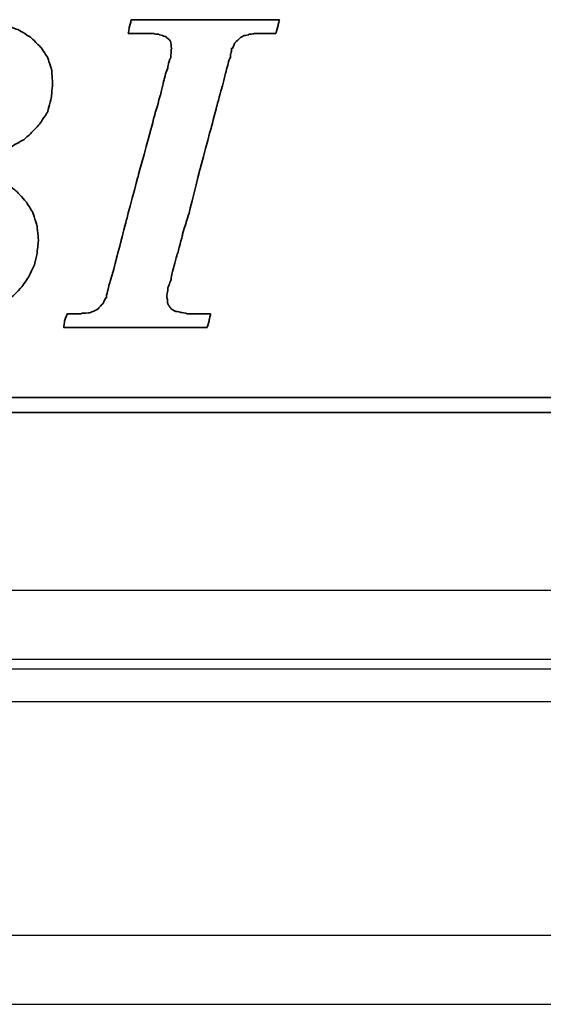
# Model space of a CAD drawing. Header units: millimetres. Extents: x -7 to 400, y 107 to 263.
# Tile 32 of 51: x 281 to 292, y 128 to 150. Entities that reach past the tile are written whole.
import ezdxf

# ---------------------------------------------------------------- set-up
doc = ezdxf.new("R2010")
doc.units = ezdxf.units.MM
doc.header["$LTSCALE"] = 0.15
for name, color, linetype in [('DIM', 4, 'CONTINUOUS'), ('layer 1', 7, 'CONTINUOUS'), ('OUT', 3, 'CONTINUOUS')]:
    doc.layers.add(name, color=color, linetype=linetype)

# ---------------------------------------------------------------- blocks, each defined once
blk = doc.blocks.new('TBI MOTION logo(完整正式版)')
at = {"layer": 'layer 1', "color": 22, "lineweight": 35}
for points, knots in [([(-64.65375, -6.86375), (-64.65375, -6.86375), (-64.84375, -7.29625), (-64.84375, -7.29625), (-64.84375, -7.29625), (-64.84375, -7.29625), (-64.86875, -7.34375), (-64.86875, -7.34375), (-64.86875, -7.34375), (-64.86875, -7.34375), (-64.86875, -7.36875), (-64.86875, -7.36875), (-64.86875, -7.36875), (-64.86875, -7.36875), (-65.15375, -7.65375), (-65.15375, -7.65375), (-65.15375, -7.65375), (-65.15375, -7.65375), (-65.17875, -7.65375), (-65.17875, -7.65375), (-65.17875, -7.65375), (-65.17875, -7.65375), (-65.20375, -7.67875), (-65.20375, -7.67875), (-65.20375, -7.67875), (-65.20375, -7.67875), (-65.58875, -7.87125), (-65.58875, -7.87125), (-65.58875, -7.87125), (-65.58875, -7.87125), (-65.63375, -7.87125), (-65.63375, -7.87125), (-65.63375, -7.87125), (-65.63375, -7.87125), (-65.65875, -7.89375), (-65.65875, -7.89375), (-65.65875, -7.89375), (-65.65875, -7.89375), (-66.09375, -7.94375), (-66.09375, -7.94375), (-66.09375, -7.94375), (-66.09375, -7.94375), (-66.11375, -7.94375), (-66.11375, -7.94375), (-66.11375, -7.94375), (-66.11375, -7.94375), (-66.16375, -7.94375), (-66.16375, -7.94375), (-66.16375, -7.94375), (-66.16375, -7.94375), (-66.30875, -7.94375), (-66.30875, -7.94375), (-66.30875, -7.94375), (-66.30875, -7.94375), (-66.69375, -7.94375), (-66.69375, -7.94375), (-66.69375, -7.94375), (-66.69375, -7.94375), (-67.07375, -7.94375), (-67.07375, -7.94375), (-67.07375, -7.94375), (-67.07375, -7.94375), (-67.12375, -7.94375), (-67.12375, -7.94375), (-67.12375, -7.94375), (-67.12375, -7.94375), (-67.12375, -7.96625), (-67.12375, -7.96625), (-67.12375, -7.96625), (-67.12375, -7.96625), (-67.14875, -7.99125), (-67.14875, -7.99125), (-67.14875, -7.99125), (-67.14875, -7.99125), (-67.24375, -8.34875), (-67.24375, -8.34875), (-67.24375, -8.34875), (-67.24375, -8.34875), (-67.31375, -8.68625), (-67.31375, -8.68625), (-67.31375, -8.68625), (-67.31375, -8.68625), (-67.26875, -8.68625), (-67.26875, -8.68625), (-67.26875, -8.68625), (-67.26875, -8.68625), (-67.07375, -8.68625), (-67.07375, -8.68625), (-67.07375, -8.68625), (-67.07375, -8.68625), (-66.54875, -8.68625), (-66.54875, -8.68625), (-66.54875, -8.68625), (-66.54875, -8.68625), (-65.82625, -8.68625), (-65.82625, -8.68625), (-65.82625, -8.68625), (-65.82625, -8.68625), (-65.01375, -8.68625), (-65.01375, -8.68625), (-65.01375, -8.68625), (-65.01375, -8.68625), (-64.05375, -8.68625), (-64.05375, -8.68625), (-64.05375, -8.68625), (-64.05375, -8.68625), (-62.08375, -8.68625), (-62.08375, -8.68625), (-62.08375, -8.68625), (-62.08375, -8.68625), (-60.06875, -8.68625), (-60.06875, -8.68625), (-60.06875, -8.68625), (-60.06875, -8.68625), (-59.10875, -8.68625), (-59.10875, -8.68625), (-59.10875, -8.68625), (-59.10875, -8.68625), (-58.29375, -8.68625), (-58.29375, -8.68625), (-58.29375, -8.68625), (-58.29375, -8.68625), (-57.57375, -8.68625), (-57.57375, -8.68625), (-57.57375, -8.68625), (-57.57375, -8.68625), (-57.04875, -8.68625), (-57.04875, -8.68625), (-57.04875, -8.68625), (-57.04875, -8.68625), (-56.85375, -8.68625), (-56.85375, -8.68625), (-56.85375, -8.68625), (-56.85375, -8.68625), (-56.70875, -8.68625), (-56.70875, -8.68625), (-56.70875, -8.68625), (-56.70875, -8.68625), (-56.61375, -8.68625), (-56.61375, -8.68625), (-56.61375, -8.68625), (-56.61375, -8.68625), (-56.56875, -8.68625), (-56.56875, -8.68625), (-56.56875, -8.68625), (-56.56875, -8.68625), (-55.65375, -8.63875), (-55.65375, -8.63875), (-55.65375, -8.63875), (-55.65375, -8.63875), (-54.76875, -8.51875), (-54.76875, -8.51875), (-54.76875, -8.51875), (-54.76875, -8.51875), (-53.90375, -8.30375), (-53.90375, -8.30375), (-53.90375, -8.30375), (-53.90375, -8.30375), (-53.08875, -8.03875), (-53.08875, -8.03875), (-53.08875, -8.03875), (-53.08875, -8.03875), (-52.34375, -7.65375), (-52.34375, -7.65375), (-52.34375, -7.65375), (-52.34375, -7.65375), (-51.69875, -7.29625), (-51.69875, -7.29625), (-51.69875, -7.29625), (-51.69875, -7.29625), (-51.21875, -6.91125), (-51.21875, -6.91125), (-51.21875, -6.91125), (-51.21875, -6.91125), (-50.83375, -6.50375), (-50.83375, -6.50375), (-50.83375, -6.50375), (-50.83375, -6.50375), (-50.44875, -5.94875), (-50.44875, -5.94875), (-50.44875, -5.94875), (-50.44875, -5.94875), (-50.13875, -5.30375), (-50.13875, -5.30375), (-50.13875, -5.30375), (-50.13875, -5.30375), (-49.99375, -4.65375), (-49.99375, -4.65375), (-49.99375, -4.65375), (-49.99375, -4.65375), (-49.92375, -3.98375), (-49.92375, -3.98375), (-49.92375, -3.98375), (-49.92375, -3.98375), (-49.99375, -3.19374), (-49.99375, -3.19374), (-49.99375, -3.19374), (-49.99375, -3.19374), (-50.23374, -2.44874), (-50.23374, -2.44874), (-50.23374, -2.44874), (-50.23374, -2.44874), (-50.59375, -1.87374), (-50.59375, -1.87374), (-50.59375, -1.87374), (-50.59375, -1.87374), (-51.09875, -1.31874), (-51.09875, -1.31874), (-51.09875, -1.31874), (-51.09875, -1.31874), (-51.74375, -0.81875), (-51.74375, -0.81875), (-51.74375, -0.81875), (-51.74375, -0.81875), (-52.53875, -0.48125), (-52.53875, -0.48125), (-52.53875, -0.48125), (-52.53875, -0.48125), (-53.47375, -0.21875), (-53.47375, -0.21875), (-53.47375, -0.21875), (-53.47375, -0.21875), (-54.52875, -0.04874), (-54.52875, -0.04874), (-54.52875, -0.04874), (-54.52875, -0.04874), (-55.65375, 0.12125), (-55.65375, 0.12125), (-55.65375, 0.12125), (-55.65375, 0.12125), (-54.50375, 0.28624), (-54.50375, 0.28624), (-54.50375, 0.28624), (-54.50375, 0.28624), (-53.83375, 0.38124), (-53.83375, 0.38124), (-53.83375, 0.38124), (-53.83375, 0.38124), (-53.18375, 0.50125), (-53.18375, 0.50125), (-53.18375, 0.50125), (-53.18375, 0.50125), (-52.55875, 0.66874), (-52.55875, 0.66874), (-52.55875, 0.66874), (-52.55875, 0.66874), (-52.03375, 0.86124), (-52.03375, 0.86124), (-52.03375, 0.86124), (-52.03375, 0.86124), (-51.50374, 1.03124), (-51.50374, 1.03124), (-51.50374, 1.03124), (-51.50374, 1.03124), (-51.09875, 1.27125), (-51.09875, 1.27125), (-51.09875, 1.27125), (-51.09875, 1.27125), (-50.71375, 1.48624), (-50.71375, 1.48624), (-50.71375, 1.48624), (-50.71375, 1.48624), (-50.37625, 1.77625), (-50.37625, 1.77625), (-50.37625, 1.77625), (-50.37625, 1.77625), (-49.82375, 2.37625), (-49.82375, 2.37625), (-49.82375, 2.37625), (-49.82375, 2.37625), (-49.41875, 2.99625), (-49.41875, 2.99625), (-49.41875, 2.99625), (-49.41875, 2.99625), (-49.22375, 3.76625), (-49.22375, 3.76625), (-49.22375, 3.76625), (-49.22375, 3.76625), (-49.15375, 4.50874), (-49.15375, 4.50874), (-49.15375, 4.50874), (-49.15375, 4.50874), (-49.20375, 5.25125), (-49.20375, 5.25125), (-49.20375, 5.25125), (-49.20375, 5.25125), (-49.41875, 5.92625), (-49.41875, 5.92625), (-49.41875, 5.92625), (-49.41875, 5.92625), (-49.77875, 6.47625), (-49.77875, 6.47625), (-49.77875, 6.47625), (-49.77875, 6.47625), (-50.33125, 7.02624), (-50.33125, 7.02624), (-50.33125, 7.02624), (-50.33125, 7.02624), (-51.00125, 7.43625), (-51.00125, 7.43625), (-51.00125, 7.43625), (-51.00125, 7.43625), (-51.79375, 7.72625), (-51.79375, 7.72625), (-51.79375, 7.72625), (-51.79375, 7.72625), (-52.72875, 7.89124), (-52.72875, 7.89124), (-52.72875, 7.89124), (-52.72875, 7.89124), (-53.83375, 7.98625), (-53.83375, 7.98625), (-53.83375, 7.98625), (-53.83375, 7.98625), (-53.92875, 7.98625), (-53.92875, 7.98625), (-53.92875, 7.98625), (-53.92875, 7.98625), (-54.26375, 7.98625), (-54.26375, 7.98625), (-54.26375, 7.98625), (-54.26375, 7.98625), (-54.74375, 7.98625), (-54.74375, 7.98625), (-54.74375, 7.98625), (-54.74375, 7.98625), (-55.36875, 7.98625), (-55.36875, 7.98625), (-55.36875, 7.98625), (-55.36875, 7.98625), (-56.13375, 7.98625), (-56.13375, 7.98625), (-56.13375, 7.98625), (-56.13375, 7.98625), (-56.94875, 7.98625), (-56.94875, 7.98625), (-56.94875, 7.98625), (-56.94875, 7.98625), (-58.77625, 7.98625), (-58.77625, 7.98625), (-58.77625, 7.98625), (-58.77625, 7.98625), (-60.59875, 7.98625), (-60.59875, 7.98625), (-60.59875, 7.98625), (-60.59875, 7.98625), (-61.41375, 7.98625), (-61.41375, 7.98625), (-61.41375, 7.98625), (-61.41375, 7.98625), (-62.17875, 7.98625), (-62.17875, 7.98625), (-62.17875, 7.98625), (-62.17875, 7.98625), (-62.80375, 7.98625), (-62.80375, 7.98625), (-62.80375, 7.98625), (-62.80375, 7.98625), (-63.30625, 7.98625), (-63.30625, 7.98625), (-63.30625, 7.98625), (-63.30625, 7.98625), (-63.57375, 7.98625), (-63.57375, 7.98625), (-63.57375, 7.98625), (-63.57375, 7.98625), (-63.57375, 7.96375), (-63.57375, 7.96375), (-63.57375, 7.96375), (-63.57375, 7.96375), (-63.59875, 7.94125), (-63.59875, 7.94125), (-63.59875, 7.94125), (-63.59875, 7.94125), (-63.69375, 7.55625), (-63.69375, 7.55625), (-63.69375, 7.55625), (-63.69375, 7.55625), (-63.76375, 7.24624), (-63.76375, 7.24624), (-63.76375, 7.24624), (-63.76375, 7.24624), (-63.23875, 7.24624), (-63.23875, 7.24624), (-63.23875, 7.24624), (-63.23875, 7.24624), (-62.75875, 7.24624), (-62.75875, 7.24624), (-62.75875, 7.24624), (-62.75875, 7.24624), (-62.61125, 7.24624), (-62.61125, 7.24624), (-62.61125, 7.24624), (-62.61125, 7.24624), (-62.56625, 7.24624), (-62.56625, 7.24624), (-62.56625, 7.24624), (-62.56625, 7.24624), (-62.22875, 7.24624), (-62.22875, 7.24624), (-62.22875, 7.24624), (-62.22875, 7.24624), (-62.20375, 7.24624), (-62.20375, 7.24624), (-62.20375, 7.24624), (-62.20375, 7.24624), (-62.17875, 7.21875), (-62.17875, 7.21875), (-62.17875, 7.21875), (-62.17875, 7.21875), (-61.96375, 7.17125), (-61.96375, 7.17125), (-61.96375, 7.17125), (-61.96375, 7.17125), (-61.72375, 7.12624), (-61.72375, 7.12624), (-61.72375, 7.12624), (-61.72375, 7.12624), (-61.70375, 7.12624), (-61.70375, 7.12624), (-61.70375, 7.12624), (-61.70375, 7.12624), (-61.55875, 7.07624), (-61.55875, 7.07624), (-61.55875, 7.07624), (-61.55875, 7.07624), (-61.50875, 7.07624), (-61.50875, 7.07624), (-61.50875, 7.07624), (-61.50875, 7.07624), (-61.48375, 7.02624), (-61.48375, 7.02624), (-61.48375, 7.02624), (-61.48375, 7.02624), (-61.31875, 6.83375), (-61.31875, 6.83375), (-61.31875, 6.83375), (-61.31875, 6.83375), (-61.29375, 6.81125), (-61.29375, 6.81125), (-61.29375, 6.81125), (-61.29375, 6.81125), (-61.29375, 6.78625), (-61.29375, 6.78625), (-61.29375, 6.78625), (-61.29375, 6.78625), (-61.19875, 6.50124), (-61.19875, 6.50124), (-61.19875, 6.50124), (-61.19875, 6.50124), (-61.17375, 6.45124), (-61.17375, 6.45124), (-61.17375, 6.45124), (-61.17375, 6.45124), (-61.19875, 6.40625), (-61.19875, 6.40625), (-61.19875, 6.40625), (-61.19875, 6.40625), (-61.26875, 5.99624), (-61.26875, 5.99624), (-61.26875, 5.99624), (-61.26875, 5.99624), (-61.26875, 5.85125), (-61.26875, 5.85125), (-61.26875, 5.85125), (-61.26875, 5.85125), (-61.26875, 5.82625), (-61.26875, 5.82625), (-61.26875, 5.82625), (-61.26875, 5.82625), (-61.29375, 5.80625), (-61.29375, 5.80625), (-61.29375, 5.80625), (-61.29375, 5.80625), (-61.34125, 5.66125), (-61.34125, 5.66125), (-61.34125, 5.66125), (-61.34125, 5.66125), (-61.41375, 5.44625), (-61.41375, 5.44625), (-61.41375, 5.44625), (-61.41375, 5.44625), (-61.48375, 5.15625), (-61.48375, 5.15625), (-61.48375, 5.15625), (-61.48375, 5.15625), (-61.58375, 4.82124), (-61.58375, 4.82124), (-61.58375, 4.82124), (-61.58375, 4.82124), (-61.79875, 4.00375), (-61.79875, 4.00375), (-61.79875, 4.00375), (-61.79875, 4.00375), (-62.05875, 2.99625), (-62.05875, 2.99625), (-62.05875, 2.99625), (-62.05875, 2.99625), (-62.34875, 1.91625), (-62.34875, 1.91625), (-62.34875, 1.91625), (-62.34875, 1.91625), (-62.97375, -0.41124), (-62.97375, -0.41124), (-62.97375, -0.41124), (-62.97375, -0.41124), (-63.59875, -2.75875), (-63.59875, -2.75875), (-63.59875, -2.75875), (-63.59875, -2.75875), (-63.88375, -3.86374), (-63.88375, -3.86374), (-63.88375, -3.86374), (-63.88375, -3.86374), (-64.14875, -4.82374), (-64.14875, -4.82374), (-64.14875, -4.82374), (-64.14875, -4.82374), (-64.36375, -5.64125), (-64.36375, -5.64125), (-64.36375, -5.64125), (-64.36375, -5.64125), (-64.43625, -5.97625), (-64.43625, -5.97625), (-64.43625, -5.97625), (-64.43625, -5.97625), (-64.50875, -6.28625), (-64.50875, -6.28625), (-64.50875, -6.28625), (-64.50875, -6.28625), (-64.50875, -6.30875), (-64.50875, -6.30875), (-64.50875, -6.30875), (-64.50875, -6.30875), (-64.57875, -6.50375), (-64.57875, -6.50375), (-64.57875, -6.50375), (-64.57875, -6.50375), (-64.62875, -6.69625), (-64.62875, -6.69625), (-64.62875, -6.69625), (-64.62875, -6.69625), (-64.62875, -6.76875), (-64.62875, -6.76875), (-64.62875, -6.76875), (-64.62875, -6.76875), (-64.62875, -6.81375), (-64.62875, -6.81375), (-64.62875, -6.81375), (-64.62875, -6.81375), (-64.62875, -6.83875), (-64.62875, -6.83875), (-64.62875, -6.83875), (-64.62875, -6.83875), (-64.65375, -6.86375), (-64.65375, -6.86375)], [0, 0, 0, 0, 0.00719424, 0.00719424, 0.00719424, 0.00719425, 0.01438849, 0.01438849, 0.01438849, 0.0143885, 0.02158273, 0.02158273, 0.02158273, 0.02158274, 0.02877698, 0.02877698, 0.02877698, 0.02877699, 0.03597122, 0.03597122, 0.03597122, 0.03597123, 0.04316547, 0.04316547, 0.04316547, 0.04316548, 0.05035971, 0.05035971, 0.05035971, 0.05035972, 0.05755396, 0.05755396, 0.05755396, 0.05755397, 0.0647482, 0.0647482, 0.0647482, 0.06474821, 0.07194245, 0.07194245, 0.07194245, 0.07194246, 0.07913669, 0.07913669, 0.07913669, 0.0791367, 0.08633094, 0.08633094, 0.08633094, 0.08633095, 0.09352518, 0.09352518, 0.09352518, 0.09352519, 0.10071942, 0.10071942, 0.10071942, 0.10071943, 0.10791367, 0.10791367, 0.10791367, 0.10791368, 0.11510791, 0.11510791, 0.11510791, 0.11510792, 0.12230216, 0.12230216, 0.12230216, 0.12230217, 0.1294964, 0.1294964, 0.1294964, 0.12949641, 0.13669065, 0.13669065, 0.13669065, 0.13669066, 0.14388489, 0.14388489, 0.14388489, 0.1438849, 0.15107914, 0.15107914, 0.15107914, 0.15107915, 0.15827338, 0.15827338, 0.15827338, 0.15827339, 0.16546763, 0.16546763, 0.16546763, 0.16546764, 0.17266187, 0.17266187, 0.17266187, 0.17266188, 0.17985612, 0.17985612, 0.17985612, 0.17985613, 0.18705036, 0.18705036, 0.18705036, 0.18705037, 0.1942446, 0.1942446, 0.1942446, 0.19424461, 0.20143885, 0.20143885, 0.20143885, 0.20143886, 0.20863309, 0.20863309, 0.20863309, 0.2086331, 0.21582734, 0.21582734, 0.21582734, 0.21582735, 0.22302158, 0.22302158, 0.22302158, 0.22302159, 0.23021583, 0.23021583, 0.23021583, 0.23021584, 0.23741007, 0.23741007, 0.23741007, 0.23741008, 0.24460432, 0.24460432, 0.24460432, 0.24460433, 0.25179856, 0.25179856, 0.25179856, 0.25179857, 0.25899281, 0.25899281, 0.25899281, 0.25899282, 0.26618705, 0.26618705, 0.26618705, 0.26618706, 0.27338129, 0.27338129, 0.27338129, 0.2733813, 0.28057554, 0.28057554, 0.28057554, 0.28057555, 0.28776978, 0.28776978, 0.28776978, 0.28776979, 0.29496403, 0.29496403, 0.29496403, 0.29496404, 0.30215827, 0.30215827, 0.30215827, 0.30215828, 0.30935252, 0.30935252, 0.30935252, 0.30935253, 0.31654676, 0.31654676, 0.31654676, 0.31654677, 0.32374101, 0.32374101, 0.32374101, 0.32374102, 0.33093525, 0.33093525, 0.33093525, 0.33093526, 0.3381295, 0.3381295, 0.3381295, 0.33812951, 0.34532374, 0.34532374, 0.34532374, 0.34532375, 0.35251799, 0.35251799, 0.35251799, 0.352518, 0.35971223, 0.35971223, 0.35971223, 0.35971224, 0.36690647, 0.36690647, 0.36690647, 0.36690648, 0.37410072, 0.37410072, 0.37410072, 0.37410073, 0.38129496, 0.38129496, 0.38129496, 0.38129497, 0.38848921, 0.38848921, 0.38848921, 0.38848922, 0.39568345, 0.39568345, 0.39568345, 0.39568346, 0.4028777, 0.4028777, 0.4028777, 0.40287771, 0.41007194, 0.41007194, 0.41007194, 0.41007195, 0.41726619, 0.41726619, 0.41726619, 0.4172662, 0.42446043, 0.42446043, 0.42446043, 0.42446044, 0.43165468, 0.43165468, 0.43165468, 0.43165469, 0.43884892, 0.43884892, 0.43884892, 0.43884893, 0.44604317, 0.44604317, 0.44604317, 0.44604318, 0.45323741, 0.45323741, 0.45323741, 0.45323742, 0.46043165, 0.46043165, 0.46043165, 0.46043166, 0.4676259, 0.4676259, 0.4676259, 0.46762591, 0.47482014, 0.47482014, 0.47482014, 0.47482015, 0.48201439, 0.48201439, 0.48201439, 0.4820144, 0.48920863, 0.48920863, 0.48920863, 0.48920864, 0.49640288, 0.49640288, 0.49640288, 0.49640289, 0.50359712, 0.50359712, 0.50359712, 0.50359713, 0.51079137, 0.51079137, 0.51079137, 0.51079138, 0.51798561, 0.51798561, 0.51798561, 0.51798562, 0.52517986, 0.52517986, 0.52517986, 0.52517987, 0.5323741, 0.5323741, 0.5323741, 0.53237411, 0.53956835, 0.53956835, 0.53956835, 0.53956836, 0.54676259, 0.54676259, 0.54676259, 0.5467626, 0.55395683, 0.55395683, 0.55395683, 0.55395684, 0.56115108, 0.56115108, 0.56115108, 0.56115109, 0.56834532, 0.56834532, 0.56834532, 0.56834533, 0.57553957, 0.57553957, 0.57553957, 0.57553958, 0.58273381, 0.58273381, 0.58273381, 0.58273382, 0.58992806, 0.58992806, 0.58992806, 0.58992807, 0.5971223, 0.5971223, 0.5971223, 0.59712231, 0.60431655, 0.60431655, 0.60431655, 0.60431656, 0.61151079, 0.61151079, 0.61151079, 0.6115108, 0.61870504, 0.61870504, 0.61870504, 0.61870505, 0.62589928, 0.62589928, 0.62589928, 0.62589929, 0.63309353, 0.63309353, 0.63309353, 0.63309354, 0.64028777, 0.64028777, 0.64028777, 0.64028778, 0.64748201, 0.64748201, 0.64748201, 0.64748202, 0.65467626, 0.65467626, 0.65467626, 0.65467627, 0.6618705, 0.6618705, 0.6618705, 0.66187051, 0.66906475, 0.66906475, 0.66906475, 0.66906476, 0.67625899, 0.67625899, 0.67625899, 0.676259, 0.68345324, 0.68345324, 0.68345324, 0.68345325, 0.69064748, 0.69064748, 0.69064748, 0.69064749, 0.69784173, 0.69784173, 0.69784173, 0.69784174, 0.70503597, 0.70503597, 0.70503597, 0.70503598, 0.71223022, 0.71223022, 0.71223022, 0.71223023, 0.71942446, 0.71942446, 0.71942446, 0.71942447, 0.72661871, 0.72661871, 0.72661871, 0.72661872, 0.73381295, 0.73381295, 0.73381295, 0.73381296, 0.74100719, 0.74100719, 0.74100719, 0.7410072, 0.74820144, 0.74820144, 0.74820144, 0.74820145, 0.75539568, 0.75539568, 0.75539568, 0.75539569, 0.76258993, 0.76258993, 0.76258993, 0.76258994, 0.76978417, 0.76978417, 0.76978417, 0.76978418, 0.77697842, 0.77697842, 0.77697842, 0.77697843, 0.78417266, 0.78417266, 0.78417266, 0.78417267, 0.79136691, 0.79136691, 0.79136691, 0.79136692, 0.79856115, 0.79856115, 0.79856115, 0.79856116, 0.8057554, 0.8057554, 0.8057554, 0.80575541, 0.81294964, 0.81294964, 0.81294964, 0.81294965, 0.82014388, 0.82014388, 0.82014388, 0.82014389, 0.82733813, 0.82733813, 0.82733813, 0.82733814, 0.83453237, 0.83453237, 0.83453237, 0.83453238, 0.84172662, 0.84172662, 0.84172662, 0.84172663, 0.84892086, 0.84892086, 0.84892086, 0.84892087, 0.85611511, 0.85611511, 0.85611511, 0.85611512, 0.86330935, 0.86330935, 0.86330935, 0.86330936, 0.8705036, 0.8705036, 0.8705036, 0.87050361, 0.87769784, 0.87769784, 0.87769784, 0.87769785, 0.88489209, 0.88489209, 0.88489209, 0.8848921, 0.89208633, 0.89208633, 0.89208633, 0.89208634, 0.89928058, 0.89928058, 0.89928058, 0.89928059, 0.90647482, 0.90647482, 0.90647482, 0.90647483, 0.91366906, 0.91366906, 0.91366906, 0.91366907, 0.92086331, 0.92086331, 0.92086331, 0.92086332, 0.92805755, 0.92805755, 0.92805755, 0.92805756, 0.9352518, 0.9352518, 0.9352518, 0.93525181, 0.94244604, 0.94244604, 0.94244604, 0.94244605, 0.94964029, 0.94964029, 0.94964029, 0.9496403, 0.95683453, 0.95683453, 0.95683453, 0.95683454, 0.96402878, 0.96402878, 0.96402878, 0.96402879, 0.97122302, 0.97122302, 0.97122302, 0.97122303, 0.97841727, 0.97841727, 0.97841727, 0.97841728, 0.98561151, 0.98561151, 0.98561151, 0.98561152, 0.99280576, 0.99280576, 0.99280576, 0.99280577, 1, 1, 1, 1]), ([(-40.59125, -7.94375), (-40.59125, -7.94375), (-40.97375, -7.94375), (-40.97375, -7.94375), (-40.97375, -7.94375), (-40.97375, -7.94375), (-41.38125, -7.94375), (-41.38125, -7.94375), (-41.38125, -7.94375), (-41.38125, -7.94375), (-41.54875, -7.94375), (-41.54875, -7.94375), (-41.54875, -7.94375), (-41.54875, -7.94375), (-41.59875, -7.94375), (-41.59875, -7.94375), (-41.59875, -7.94375), (-41.59875, -7.94375), (-41.88375, -7.94375), (-41.88375, -7.94375), (-41.88375, -7.94375), (-41.88375, -7.94375), (-41.90875, -7.91875), (-41.90875, -7.91875), (-41.90875, -7.91875), (-41.90875, -7.91875), (-42.19875, -7.87125), (-42.19875, -7.87125), (-42.19875, -7.87125), (-42.19875, -7.87125), (-42.43875, -7.82375), (-42.43875, -7.82375), (-42.43875, -7.82375), (-42.43875, -7.82375), (-42.45875, -7.82375), (-42.45875, -7.82375), (-42.45875, -7.82375), (-42.45875, -7.82375), (-42.48625, -7.82375), (-42.48625, -7.82375), (-42.48625, -7.82375), (-42.48625, -7.82375), (-42.67625, -7.72375), (-42.67625, -7.72375), (-42.67625, -7.72375), (-42.67625, -7.72375), (-42.70125, -7.70375), (-42.70125, -7.70375), (-42.70125, -7.70375), (-42.70125, -7.70375), (-42.72375, -7.67875), (-42.72375, -7.67875), (-42.72375, -7.67875), (-42.72375, -7.67875), (-42.86875, -7.48875), (-42.86875, -7.48875), (-42.86875, -7.48875), (-42.86875, -7.48875), (-42.89375, -7.43875), (-42.89375, -7.43875), (-42.89375, -7.43875), (-42.89375, -7.43875), (-42.91875, -7.38875), (-42.91875, -7.38875), (-42.91875, -7.38875), (-42.91875, -7.38875), (-42.93875, -7.12875), (-42.93875, -7.12875), (-42.93875, -7.12875), (-42.93875, -7.12875), (-42.96375, -7.10375), (-42.96375, -7.10375), (-42.96375, -7.10375), (-42.96375, -7.10375), (-42.96375, -7.05375), (-42.96375, -7.05375), (-42.96375, -7.05375), (-42.96375, -7.05375), (-42.96375, -7.00875), (-42.96375, -7.00875), (-42.96375, -7.00875), (-42.96375, -7.00875), (-42.91875, -6.69625), (-42.91875, -6.69625), (-42.91875, -6.69625), (-42.91875, -6.69625), (-42.91875, -6.62375), (-42.91875, -6.62375), (-42.91875, -6.62375), (-42.91875, -6.62375), (-42.91875, -6.59625), (-42.91875, -6.59625), (-42.91875, -6.59625), (-42.91875, -6.59625), (-42.91875, -6.57375), (-42.91875, -6.57375), (-42.91875, -6.57375), (-42.91875, -6.57375), (-42.91875, -6.52875), (-42.91875, -6.52875), (-42.91875, -6.52875), (-42.91875, -6.52875), (-42.89375, -6.50375), (-42.89375, -6.50375), (-42.89375, -6.50375), (-42.89375, -6.50375), (-42.84375, -6.38375), (-42.84375, -6.38375), (-42.84375, -6.38375), (-42.84375, -6.38375), (-42.84375, -6.35875), (-42.84375, -6.35875), (-42.84375, -6.35875), (-42.84375, -6.35875), (-42.74625, -6.14375), (-42.74625, -6.14375), (-42.74625, -6.14375), (-42.74625, -6.14375), (-42.70125, -5.85375), (-42.70125, -5.85375), (-42.70125, -5.85375), (-42.70125, -5.85375), (-42.60375, -5.47125), (-42.60375, -5.47125), (-42.60375, -5.47125), (-42.60375, -5.47125), (-42.60375, -5.44875), (-42.60375, -5.44875), (-42.60375, -5.44875), (-42.60375, -5.44875), (-42.38875, -4.67875), (-42.38875, -4.67875), (-42.38875, -4.67875), (-42.38875, -4.67875), (-42.36375, -4.65375), (-42.36375, -4.65375), (-42.36375, -4.65375), (-42.36375, -4.65375), (-42.12375, -3.69625), (-42.12375, -3.69625), (-42.12375, -3.69625), (-42.12375, -3.69625), (-42.12375, -3.67374), (-42.12375, -3.67374), (-42.12375, -3.67374), (-42.12375, -3.67374), (-41.78875, -2.59374), (-41.78875, -2.59374), (-41.78875, -2.59374), (-41.78875, -2.59374), (-41.18875, -0.19375), (-41.18875, -0.19375), (-41.18875, -0.19375), (-41.18875, -0.19375), (-40.54375, 2.20624), (-40.54375, 2.20624), (-40.54375, 2.20624), (-40.54375, 2.20624), (-40.25375, 3.30875), (-40.25375, 3.30875), (-40.25375, 3.30875), (-40.25375, 3.30875), (-39.98875, 4.27125), (-39.98875, 4.27125), (-39.98875, 4.27125), (-39.98875, 4.27125), (-39.77375, 5.13125), (-39.77375, 5.13125), (-39.77375, 5.13125), (-39.77375, 5.13125), (-39.67875, 5.47125), (-39.67875, 5.47125), (-39.67875, 5.47125), (-39.67875, 5.47125), (-39.60375, 5.75625), (-39.60375, 5.75625), (-39.60375, 5.75625), (-39.60375, 5.75625), (-39.60375, 5.78125), (-39.60375, 5.78125), (-39.60375, 5.78125), (-39.60375, 5.78125), (-39.50875, 5.97125), (-39.50875, 5.97125), (-39.50875, 5.97125), (-39.50875, 5.97125), (-39.50875, 6.13875), (-39.50875, 6.13875), (-39.50875, 6.13875), (-39.50875, 6.13875), (-39.48625, 6.16625), (-39.48625, 6.16625), (-39.48625, 6.16625), (-39.48625, 6.16625), (-39.46125, 6.28625), (-39.46125, 6.28625), (-39.46125, 6.28625), (-39.46125, 6.28625), (-39.46125, 6.42625), (-39.46125, 6.42625), (-39.46125, 6.42625), (-39.46125, 6.42625), (-39.41375, 6.42625), (-39.41375, 6.42625), (-39.41375, 6.42625), (-39.41375, 6.42625), (-39.29375, 6.69125), (-39.29375, 6.69125), (-39.29375, 6.69125), (-39.29375, 6.69125), (-39.26875, 6.74125), (-39.26875, 6.74125), (-39.26875, 6.74125), (-39.26875, 6.74125), (-39.24375, 6.76625), (-39.24375, 6.76625), (-39.24375, 6.76625), (-39.24375, 6.76625), (-38.98375, 7.00624), (-38.98375, 7.00624), (-38.98375, 7.00624), (-38.98375, 7.00624), (-38.95625, 7.02624), (-38.95625, 7.02624), (-38.95625, 7.02624), (-38.95625, 7.02624), (-38.78875, 7.12624), (-38.78875, 7.12624), (-38.78875, 7.12624), (-38.78875, 7.12624), (-38.76375, 7.12624), (-38.76375, 7.12624), (-38.76375, 7.12624), (-38.76375, 7.12624), (-38.74375, 7.12624), (-38.74375, 7.12624), (-38.74375, 7.12624), (-38.74375, 7.12624), (-38.52875, 7.17125), (-38.52875, 7.17125), (-38.52875, 7.17125), (-38.52875, 7.17125), (-38.52875, 7.19624), (-38.52875, 7.19624), (-38.52875, 7.19624), (-38.52875, 7.19624), (-38.50375, 7.19624), (-38.50375, 7.19624), (-38.50375, 7.19624), (-38.50375, 7.19624), (-38.26125, 7.21875), (-38.26125, 7.21875), (-38.26125, 7.21875), (-38.26125, 7.21875), (-38.23875, 7.24624), (-38.23875, 7.24624), (-38.23875, 7.24624), (-38.23875, 7.24624), (-38.21625, 7.24624), (-38.21625, 7.24624), (-38.21625, 7.24624), (-38.21625, 7.24624), (-38.18875, 7.24624), (-38.18875, 7.24624), (-38.18875, 7.24624), (-38.18875, 7.24624), (-37.90375, 7.24624), (-37.90375, 7.24624), (-37.90375, 7.24624), (-37.90375, 7.24624), (-37.85375, 7.24624), (-37.85375, 7.24624), (-37.85375, 7.24624), (-37.85375, 7.24624), (-37.75875, 7.24624), (-37.75875, 7.24624), (-37.75875, 7.24624), (-37.75875, 7.24624), (-37.42375, 7.24624), (-37.42375, 7.24624), (-37.42375, 7.24624), (-37.42375, 7.24624), (-37.08875, 7.24624), (-37.08875, 7.24624), (-37.08875, 7.24624), (-37.08875, 7.24624), (-37.06375, 7.24624), (-37.06375, 7.24624), (-37.06375, 7.24624), (-37.06375, 7.24624), (-37.06375, 7.26624), (-37.06375, 7.26624), (-37.06375, 7.26624), (-37.06375, 7.26624), (-37.03875, 7.29125), (-37.03875, 7.29125), (-37.03875, 7.29125), (-37.03875, 7.29125), (-37.03875, 7.31625), (-37.03875, 7.31625), (-37.03875, 7.31625), (-37.03875, 7.31625), (-36.94125, 7.67625), (-36.94125, 7.67625), (-36.94125, 7.67625), (-36.94125, 7.67625), (-36.86875, 7.98625), (-36.86875, 7.98625), (-36.86875, 7.98625), (-36.86875, 7.98625), (-36.98875, 7.98625), (-36.98875, 7.98625), (-36.98875, 7.98625), (-36.98875, 7.98625), (-37.42375, 7.98625), (-37.42375, 7.98625), (-37.42375, 7.98625), (-37.42375, 7.98625), (-37.94875, 7.98625), (-37.94875, 7.98625), (-37.94875, 7.98625), (-37.94875, 7.98625), (-38.57375, 7.98625), (-38.57375, 7.98625), (-38.57375, 7.98625), (-38.57375, 7.98625), (-39.29375, 7.98625), (-39.29375, 7.98625), (-39.29375, 7.98625), (-39.29375, 7.98625), (-40.82875, 7.98625), (-40.82875, 7.98625), (-40.82875, 7.98625), (-40.82875, 7.98625), (-42.36375, 7.98625), (-42.36375, 7.98625), (-42.36375, 7.98625), (-42.36375, 7.98625), (-43.08375, 7.98625), (-43.08375, 7.98625), (-43.08375, 7.98625), (-43.08375, 7.98625), (-43.70875, 7.98625), (-43.70875, 7.98625), (-43.70875, 7.98625), (-43.70875, 7.98625), (-44.23375, 7.98625), (-44.23375, 7.98625), (-44.23375, 7.98625), (-44.23375, 7.98625), (-44.66875, 7.98625), (-44.66875, 7.98625), (-44.66875, 7.98625), (-44.66875, 7.98625), (-44.88375, 7.98625), (-44.88375, 7.98625), (-44.88375, 7.98625), (-44.88375, 7.98625), (-44.90875, 7.94125), (-44.90875, 7.94125), (-44.90875, 7.94125), (-44.90875, 7.94125), (-44.90875, 7.91625), (-44.90875, 7.91625), (-44.90875, 7.91625), (-44.90875, 7.91625), (-45.00375, 7.55625), (-45.00375, 7.55625), (-45.00375, 7.55625), (-45.00375, 7.55625), (-45.05375, 7.24624), (-45.05375, 7.24624), (-45.05375, 7.24624), (-45.05375, 7.24624), (-44.61875, 7.24624), (-44.61875, 7.24624), (-44.61875, 7.24624), (-44.61875, 7.24624), (-44.11375, 7.24624), (-44.11375, 7.24624), (-44.11375, 7.24624), (-44.11375, 7.24624), (-43.99375, 7.24624), (-43.99375, 7.24624), (-43.99375, 7.24624), (-43.99375, 7.24624), (-43.94625, 7.24624), (-43.94625, 7.24624), (-43.94625, 7.24624), (-43.94625, 7.24624), (-43.92374, 7.24624), (-43.92374, 7.24624), (-43.92374, 7.24624), (-43.92374, 7.24624), (-43.65875, 7.24624), (-43.65875, 7.24624), (-43.65875, 7.24624), (-43.65875, 7.24624), (-43.63875, 7.21875), (-43.63875, 7.21875), (-43.63875, 7.21875), (-43.63875, 7.21875), (-43.46875, 7.19624), (-43.46875, 7.19624), (-43.46875, 7.19624), (-43.46875, 7.19624), (-43.39875, 7.19624), (-43.39875, 7.19624), (-43.39875, 7.19624), (-43.39875, 7.19624), (-43.37125, 7.17125), (-43.37125, 7.17125), (-43.37125, 7.17125), (-43.37125, 7.17125), (-43.34875, 7.17125), (-43.34875, 7.17125), (-43.34875, 7.17125), (-43.34875, 7.17125), (-43.20375, 7.12624), (-43.20375, 7.12624), (-43.20375, 7.12624), (-43.20375, 7.12624), (-43.05875, 7.07624), (-43.05875, 7.07624), (-43.05875, 7.07624), (-43.05875, 7.07624), (-43.01375, 7.07624), (-43.01375, 7.07624), (-43.01375, 7.07624), (-43.01375, 7.07624), (-42.98875, 7.02624), (-42.98875, 7.02624), (-42.98875, 7.02624), (-42.98875, 7.02624), (-42.79875, 6.86125), (-42.79875, 6.86125), (-42.79875, 6.86125), (-42.79875, 6.86125), (-42.77375, 6.81125), (-42.77375, 6.81125), (-42.77375, 6.81125), (-42.77375, 6.81125), (-42.74625, 6.76625), (-42.74625, 6.76625), (-42.74625, 6.76625), (-42.74625, 6.76625), (-42.72375, 6.47625), (-42.72375, 6.47625), (-42.72375, 6.47625), (-42.72375, 6.47625), (-42.70125, 6.45124), (-42.70125, 6.45124), (-42.70125, 6.45124), (-42.70125, 6.45124), (-42.70125, 6.42625), (-42.70125, 6.42625), (-42.70125, 6.42625), (-42.70125, 6.42625), (-42.72375, 6.40625), (-42.72375, 6.40625), (-42.72375, 6.40625), (-42.72375, 6.40625), (-42.74625, 5.97125), (-42.74625, 5.97125), (-42.74625, 5.97125), (-42.74625, 5.97125), (-42.74625, 5.94625), (-42.74625, 5.94625), (-42.74625, 5.94625), (-42.74625, 5.94625), (-42.74625, 5.92625), (-42.74625, 5.92625), (-42.74625, 5.92625), (-42.74625, 5.92625), (-42.77375, 5.87625), (-42.77375, 5.87625), (-42.77375, 5.87625), (-42.77375, 5.87625), (-42.81875, 5.80625), (-42.81875, 5.80625), (-42.81875, 5.80625), (-42.81875, 5.80625), (-42.86875, 5.63625), (-42.86875, 5.63625), (-42.86875, 5.63625), (-42.86875, 5.63625), (-42.91875, 5.39625), (-42.91875, 5.39625), (-42.91875, 5.39625), (-42.91875, 5.39625), (-42.91875, 5.37124), (-42.91875, 5.37124), (-42.91875, 5.37124), (-42.91875, 5.37124), (-43.01375, 5.10874), (-43.01375, 5.10874), (-43.01375, 5.10874), (-43.01375, 5.10874), (-43.10875, 4.77124), (-43.10875, 4.77124), (-43.10875, 4.77124), (-43.10875, 4.77124), (-43.29875, 3.95625), (-43.29875, 3.95625), (-43.29875, 3.95625), (-43.29875, 3.95625), (-43.58875, 2.95125), (-43.58875, 2.95125), (-43.58875, 2.95125), (-43.58875, 2.95125), (-43.87375, 1.87125), (-43.87375, 1.87125), (-43.87375, 1.87125), (-43.87375, 1.87125), (-44.52625, -0.50374), (-44.52625, -0.50374), (-44.52625, -0.50374), (-44.52625, -0.50374), (-45.14875, -2.85375), (-45.14875, -2.85375), (-45.14875, -2.85375), (-45.14875, -2.85375), (-45.43375, -3.95875), (-45.43375, -3.95875), (-45.43375, -3.95875), (-45.43375, -3.95875), (-45.69875, -4.96875), (-45.69875, -4.96875), (-45.69875, -4.96875), (-45.69875, -4.96875), (-45.91375, -5.78375), (-45.91375, -5.78375), (-45.91375, -5.78375), (-45.91375, -5.78375), (-46.01375, -6.11875), (-46.01375, -6.11875), (-46.01375, -6.11875), (-46.01375, -6.11875), (-46.01375, -6.14375), (-46.01375, -6.14375), (-46.01375, -6.14375), (-46.01375, -6.14375), (-46.10875, -6.40875), (-46.10875, -6.40875), (-46.10875, -6.40875), (-46.10875, -6.40875), (-46.15375, -6.64875), (-46.15375, -6.64875), (-46.15375, -6.64875), (-46.15375, -6.64875), (-46.20375, -6.83875), (-46.20375, -6.83875), (-46.20375, -6.83875), (-46.20375, -6.83875), (-46.22875, -6.93375), (-46.22875, -6.93375), (-46.22875, -6.93375), (-46.22875, -6.93375), (-46.22875, -7.07875), (-46.22875, -7.07875), (-46.22875, -7.07875), (-46.22875, -7.07875), (-46.27375, -7.07875), (-46.27375, -7.07875), (-46.27375, -7.07875), (-46.27375, -7.07875), (-46.39375, -7.34375), (-46.39375, -7.34375), (-46.39375, -7.34375), (-46.39375, -7.34375), (-46.39375, -7.36875), (-46.39375, -7.36875), (-46.39375, -7.36875), (-46.39375, -7.36875), (-46.42125, -7.38875), (-46.42125, -7.38875), (-46.42125, -7.38875), (-46.42125, -7.38875), (-46.68375, -7.67875), (-46.68375, -7.67875), (-46.68375, -7.67875), (-46.68375, -7.67875), (-46.70875, -7.70375), (-46.70875, -7.70375), (-46.70875, -7.70375), (-46.70875, -7.70375), (-46.75375, -7.72375), (-46.75375, -7.72375), (-46.75375, -7.72375), (-46.75375, -7.72375), (-47.08875, -7.87125), (-47.08875, -7.87125), (-47.08875, -7.87125), (-47.08875, -7.87125), (-47.11625, -7.87125), (-47.11625, -7.87125), (-47.11625, -7.87125), (-47.11625, -7.87125), (-47.13875, -7.89375), (-47.13875, -7.89375), (-47.13875, -7.89375), (-47.13875, -7.89375), (-47.56875, -7.91875), (-47.56875, -7.91875), (-47.56875, -7.91875), (-47.56875, -7.91875), (-47.59625, -7.94375), (-47.59625, -7.94375), (-47.59625, -7.94375), (-47.59625, -7.94375), (-47.64375, -7.94375), (-47.64375, -7.94375), (-47.64375, -7.94375), (-47.64375, -7.94375), (-47.73625, -7.94375), (-47.73625, -7.94375), (-47.73625, -7.94375), (-47.73625, -7.94375), (-48.07375, -7.94375), (-48.07375, -7.94375), (-48.07375, -7.94375), (-48.07375, -7.94375), (-48.36125, -7.94375), (-48.36125, -7.94375), (-48.36125, -7.94375), (-48.36125, -7.94375), (-48.36125, -7.96625), (-48.36125, -7.96625), (-48.36125, -7.96625), (-48.36125, -7.96625), (-48.36125, -7.99125), (-48.36125, -7.99125), (-48.36125, -7.99125), (-48.36125, -7.99125), (-48.38875, -8.01375), (-48.38875, -8.01375), (-48.38875, -8.01375), (-48.38875, -8.01375), (-48.50875, -8.34875), (-48.50875, -8.34875), (-48.50875, -8.34875), (-48.50875, -8.34875), (-48.55375, -8.68625), (-48.55375, -8.68625), (-48.55375, -8.68625), (-48.55375, -8.68625), (-48.45875, -8.68625), (-48.45875, -8.68625), (-48.45875, -8.68625), (-48.45875, -8.68625), (-48.07375, -8.68625), (-48.07375, -8.68625), (-48.07375, -8.68625), (-48.07375, -8.68625), (-47.52375, -8.68625), (-47.52375, -8.68625), (-47.52375, -8.68625), (-47.52375, -8.68625), (-46.92375, -8.68625), (-46.92375, -8.68625), (-46.92375, -8.68625), (-46.92375, -8.68625), (-46.25375, -8.68625), (-46.25375, -8.68625), (-46.25375, -8.68625), (-46.25375, -8.68625), (-46.20375, -8.68625), (-46.20375, -8.68625), (-46.20375, -8.68625), (-46.20375, -8.68625), (-44.71375, -8.68625), (-44.71375, -8.68625), (-44.71375, -8.68625), (-44.71375, -8.68625), (-43.22875, -8.68625), (-43.22875, -8.68625), (-43.22875, -8.68625), (-43.22875, -8.68625), (-42.55875, -8.68625), (-42.55875, -8.68625), (-42.55875, -8.68625), (-42.55875, -8.68625), (-42.50875, -8.68625), (-42.50875, -8.68625), (-42.50875, -8.68625), (-42.50875, -8.68625), (-41.93375, -8.68625), (-41.93375, -8.68625), (-41.93375, -8.68625), (-41.93375, -8.68625), (-41.38125, -8.68625), (-41.38125, -8.68625), (-41.38125, -8.68625), (-41.38125, -8.68625), (-40.97375, -8.68625), (-40.97375, -8.68625), (-40.97375, -8.68625), (-40.97375, -8.68625), (-40.78125, -8.68625), (-40.78125, -8.68625), (-40.78125, -8.68625), (-40.78125, -8.68625), (-40.78125, -8.63875), (-40.78125, -8.63875), (-40.78125, -8.63875), (-40.78125, -8.63875), (-40.75875, -8.63875), (-40.75875, -8.63875), (-40.75875, -8.63875), (-40.75875, -8.63875), (-40.66375, -8.27875), (-40.66375, -8.27875), (-40.66375, -8.27875), (-40.66375, -8.27875), (-40.59125, -7.94375), (-40.59125, -7.94375)], [0, 0, 0, 0, 0.00558659, 0.00558659, 0.00558659, 0.0055866, 0.01117318, 0.01117318, 0.01117318, 0.01117319, 0.01675978, 0.01675978, 0.01675978, 0.01675979, 0.02234637, 0.02234637, 0.02234637, 0.02234638, 0.02793296, 0.02793296, 0.02793296, 0.02793297, 0.03351955, 0.03351955, 0.03351955, 0.03351956, 0.03910615, 0.03910615, 0.03910615, 0.03910616, 0.04469274, 0.04469274, 0.04469274, 0.04469275, 0.05027933, 0.05027933, 0.05027933, 0.05027934, 0.05586592, 0.05586592, 0.05586592, 0.05586593, 0.06145251, 0.06145251, 0.06145251, 0.06145252, 0.06703911, 0.06703911, 0.06703911, 0.06703912, 0.0726257, 0.0726257, 0.0726257, 0.07262571, 0.07821229, 0.07821229, 0.07821229, 0.0782123, 0.08379888, 0.08379888, 0.08379888, 0.08379889, 0.08938547, 0.08938547, 0.08938547, 0.08938548, 0.09497207, 0.09497207, 0.09497207, 0.09497208, 0.10055866, 0.10055866, 0.10055866, 0.10055867, 0.10614525, 0.10614525, 0.10614525, 0.10614526, 0.11173184, 0.11173184, 0.11173184, 0.11173185, 0.11731844, 0.11731844, 0.11731844, 0.11731845, 0.12290503, 0.12290503, 0.12290503, 0.12290504, 0.12849162, 0.12849162, 0.12849162, 0.12849163, 0.13407821, 0.13407821, 0.13407821, 0.13407822, 0.1396648, 0.1396648, 0.1396648, 0.13966481, 0.1452514, 0.1452514, 0.1452514, 0.14525141, 0.15083799, 0.15083799, 0.15083799, 0.150838, 0.15642458, 0.15642458, 0.15642458, 0.15642459, 0.16201117, 0.16201117, 0.16201117, 0.16201118, 0.16759777, 0.16759777, 0.16759777, 0.16759778, 0.17318436, 0.17318436, 0.17318436, 0.17318437, 0.17877095, 0.17877095, 0.17877095, 0.17877096, 0.18435754, 0.18435754, 0.18435754, 0.18435755, 0.18994413, 0.18994413, 0.18994413, 0.18994414, 0.19553073, 0.19553073, 0.19553073, 0.19553074, 0.20111732, 0.20111732, 0.20111732, 0.20111733, 0.20670391, 0.20670391, 0.20670391, 0.20670392, 0.2122905, 0.2122905, 0.2122905, 0.21229051, 0.21787709, 0.21787709, 0.21787709, 0.2178771, 0.22346369, 0.22346369, 0.22346369, 0.2234637, 0.22905028, 0.22905028, 0.22905028, 0.22905029, 0.23463687, 0.23463687, 0.23463687, 0.23463688, 0.24022346, 0.24022346, 0.24022346, 0.24022347, 0.24581006, 0.24581006, 0.24581006, 0.24581007, 0.25139665, 0.25139665, 0.25139665, 0.25139666, 0.25698324, 0.25698324, 0.25698324, 0.25698325, 0.26256983, 0.26256983, 0.26256983, 0.26256984, 0.26815642, 0.26815642, 0.26815642, 0.26815643, 0.27374302, 0.27374302, 0.27374302, 0.27374303, 0.27932961, 0.27932961, 0.27932961, 0.27932962, 0.2849162, 0.2849162, 0.2849162, 0.28491621, 0.29050279, 0.29050279, 0.29050279, 0.2905028, 0.29608939, 0.29608939, 0.29608939, 0.2960894, 0.30167598, 0.30167598, 0.30167598, 0.30167599, 0.30726257, 0.30726257, 0.30726257, 0.30726258, 0.31284916, 0.31284916, 0.31284916, 0.31284917, 0.31843575, 0.31843575, 0.31843575, 0.31843576, 0.32402235, 0.32402235, 0.32402235, 0.32402236, 0.32960894, 0.32960894, 0.32960894, 0.32960895, 0.33519553, 0.33519553, 0.33519553, 0.33519554, 0.34078212, 0.34078212, 0.34078212, 0.34078213, 0.34636872, 0.34636872, 0.34636872, 0.34636873, 0.35195531, 0.35195531, 0.35195531, 0.35195532, 0.3575419, 0.3575419, 0.3575419, 0.35754191, 0.36312849, 0.36312849, 0.36312849, 0.3631285, 0.36871508, 0.36871508, 0.36871508, 0.36871509, 0.37430168, 0.37430168, 0.37430168, 0.37430169, 0.37988827, 0.37988827, 0.37988827, 0.37988828, 0.38547486, 0.38547486, 0.38547486, 0.38547487, 0.39106145, 0.39106145, 0.39106145, 0.39106146, 0.39664804, 0.39664804, 0.39664804, 0.39664805, 0.40223464, 0.40223464, 0.40223464, 0.40223465, 0.40782123, 0.40782123, 0.40782123, 0.40782124, 0.41340782, 0.41340782, 0.41340782, 0.41340783, 0.41899441, 0.41899441, 0.41899441, 0.41899442, 0.42458101, 0.42458101, 0.42458101, 0.42458102, 0.4301676, 0.4301676, 0.4301676, 0.43016761, 0.43575419, 0.43575419, 0.43575419, 0.4357542, 0.44134078, 0.44134078, 0.44134078, 0.44134079, 0.44692737, 0.44692737, 0.44692737, 0.44692738, 0.45251397, 0.45251397, 0.45251397, 0.45251398, 0.45810056, 0.45810056, 0.45810056, 0.45810057, 0.46368715, 0.46368715, 0.46368715, 0.46368716, 0.46927374, 0.46927374, 0.46927374, 0.46927375, 0.47486034, 0.47486034, 0.47486034, 0.47486035, 0.48044693, 0.48044693, 0.48044693, 0.48044694, 0.48603352, 0.48603352, 0.48603352, 0.48603353, 0.49162011, 0.49162011, 0.49162011, 0.49162012, 0.4972067, 0.4972067, 0.4972067, 0.49720671, 0.5027933, 0.5027933, 0.5027933, 0.50279331, 0.50837989, 0.50837989, 0.50837989, 0.5083799, 0.51396648, 0.51396648, 0.51396648, 0.51396649, 0.51955307, 0.51955307, 0.51955307, 0.51955308, 0.52513966, 0.52513966, 0.52513966, 0.52513967, 0.53072626, 0.53072626, 0.53072626, 0.53072627, 0.53631285, 0.53631285, 0.53631285, 0.53631286, 0.54189944, 0.54189944, 0.54189944, 0.54189945, 0.54748603, 0.54748603, 0.54748603, 0.54748604, 0.55307263, 0.55307263, 0.55307263, 0.55307264, 0.55865922, 0.55865922, 0.55865922, 0.55865923, 0.56424581, 0.56424581, 0.56424581, 0.56424582, 0.5698324, 0.5698324, 0.5698324, 0.56983241, 0.57541899, 0.57541899, 0.57541899, 0.575419, 0.58100559, 0.58100559, 0.58100559, 0.5810056, 0.58659218, 0.58659218, 0.58659218, 0.58659219, 0.59217877, 0.59217877, 0.59217877, 0.59217878, 0.59776536, 0.59776536, 0.59776536, 0.59776537, 0.60335196, 0.60335196, 0.60335196, 0.60335197, 0.60893855, 0.60893855, 0.60893855, 0.60893856, 0.61452514, 0.61452514, 0.61452514, 0.61452515, 0.62011173, 0.62011173, 0.62011173, 0.62011174, 0.62569832, 0.62569832, 0.62569832, 0.62569833, 0.63128492, 0.63128492, 0.63128492, 0.63128493, 0.63687151, 0.63687151, 0.63687151, 0.63687152, 0.6424581, 0.6424581, 0.6424581, 0.64245811, 0.64804469, 0.64804469, 0.64804469, 0.6480447, 0.65363128, 0.65363128, 0.65363128, 0.65363129, 0.65921788, 0.65921788, 0.65921788, 0.65921789, 0.66480447, 0.66480447, 0.66480447, 0.66480448, 0.67039106, 0.67039106, 0.67039106, 0.67039107, 0.67597765, 0.67597765, 0.67597765, 0.67597766, 0.68156425, 0.68156425, 0.68156425, 0.68156426, 0.68715084, 0.68715084, 0.68715084, 0.68715085, 0.69273743, 0.69273743, 0.69273743, 0.69273744, 0.69832402, 0.69832402, 0.69832402, 0.69832403, 0.70391061, 0.70391061, 0.70391061, 0.70391062, 0.70949721, 0.70949721, 0.70949721, 0.70949722, 0.7150838, 0.7150838, 0.7150838, 0.71508381, 0.72067039, 0.72067039, 0.72067039, 0.7206704, 0.72625698, 0.72625698, 0.72625698, 0.72625699, 0.73184358, 0.73184358, 0.73184358, 0.73184359, 0.73743017, 0.73743017, 0.73743017, 0.73743018, 0.74301676, 0.74301676, 0.74301676, 0.74301677, 0.74860335, 0.74860335, 0.74860335, 0.74860336, 0.75418994, 0.75418994, 0.75418994, 0.75418995, 0.75977654, 0.75977654, 0.75977654, 0.75977655, 0.76536313, 0.76536313, 0.76536313, 0.76536314, 0.77094972, 0.77094972, 0.77094972, 0.77094973, 0.77653631, 0.77653631, 0.77653631, 0.77653632, 0.78212291, 0.78212291, 0.78212291, 0.78212292, 0.7877095, 0.7877095, 0.7877095, 0.78770951, 0.79329609, 0.79329609, 0.79329609, 0.7932961, 0.79888268, 0.79888268, 0.79888268, 0.79888269, 0.80446927, 0.80446927, 0.80446927, 0.80446928, 0.81005587, 0.81005587, 0.81005587, 0.81005588, 0.81564246, 0.81564246, 0.81564246, 0.81564247, 0.82122905, 0.82122905, 0.82122905, 0.82122906, 0.82681564, 0.82681564, 0.82681564, 0.82681565, 0.83240223, 0.83240223, 0.83240223, 0.83240224, 0.83798883, 0.83798883, 0.83798883, 0.83798884, 0.84357542, 0.84357542, 0.84357542, 0.84357543, 0.84916201, 0.84916201, 0.84916201, 0.84916202, 0.8547486, 0.8547486, 0.8547486, 0.85474861, 0.8603352, 0.8603352, 0.8603352, 0.86033521, 0.86592179, 0.86592179, 0.86592179, 0.8659218, 0.87150838, 0.87150838, 0.87150838, 0.87150839, 0.87709497, 0.87709497, 0.87709497, 0.87709498, 0.88268156, 0.88268156, 0.88268156, 0.88268157, 0.88826816, 0.88826816, 0.88826816, 0.88826817, 0.89385475, 0.89385475, 0.89385475, 0.89385476, 0.89944134, 0.89944134, 0.89944134, 0.89944135, 0.90502793, 0.90502793, 0.90502793, 0.90502794, 0.91061453, 0.91061453, 0.91061453, 0.91061454, 0.91620112, 0.91620112, 0.91620112, 0.91620113, 0.92178771, 0.92178771, 0.92178771, 0.92178772, 0.9273743, 0.9273743, 0.9273743, 0.92737431, 0.93296089, 0.93296089, 0.93296089, 0.9329609, 0.93854749, 0.93854749, 0.93854749, 0.9385475, 0.94413408, 0.94413408, 0.94413408, 0.94413409, 0.94972067, 0.94972067, 0.94972067, 0.94972068, 0.95530726, 0.95530726, 0.95530726, 0.95530727, 0.96089385, 0.96089385, 0.96089385, 0.96089386, 0.96648045, 0.96648045, 0.96648045, 0.96648046, 0.97206704, 0.97206704, 0.97206704, 0.97206705, 0.97765363, 0.97765363, 0.97765363, 0.97765364, 0.98324022, 0.98324022, 0.98324022, 0.98324023, 0.98882682, 0.98882682, 0.98882682, 0.98882683, 0.99441341, 0.99441341, 0.99441341, 0.99441342, 1, 1, 1, 1]), ([(75.90875, -9.47875), (75.90875, -9.47875), (75.90875, -12.28625), (75.90875, -12.28625), (75.90875, -12.28625), (75.90875, -12.28625), (75.90875, -12.47875), (75.90875, -12.47875), (75.90875, -12.47875), (75.90875, -12.47875), (75.71625, -12.47875), (75.71625, -12.47875), (75.71625, -12.47875), (75.71625, -12.47875), (-88.32875, -12.47875), (-88.32875, -12.47875), (-88.32875, -12.47875), (-88.32875, -12.47875), (-88.32875, -13.29375), (-88.32875, -13.29375), (-88.32875, -13.29375), (-88.32875, -13.29375), (82.89125, -13.29375), (82.89125, -13.29375), (82.89125, -13.29375), (82.89125, -13.29375), (75.90875, -9.47875), (75.90875, -9.47875)], [0, 0, 0, 0, 0.14285714, 0.14285714, 0.14285714, 0.14285715, 0.28571429, 0.28571429, 0.28571429, 0.2857143, 0.42857143, 0.42857143, 0.42857143, 0.42857144, 0.57142857, 0.57142857, 0.57142857, 0.57142858, 0.71428571, 0.71428571, 0.71428571, 0.71428572, 0.85714286, 0.85714286, 0.85714286, 0.85714287, 1, 1, 1, 1])]:
    blk.add_open_spline(points, degree=3, knots=knots, dxfattribs=at)

msp = doc.modelspace()

# ---------------------------------------------------------------- linework, layer by layer
at = {"layer": 'OUT', "color": 0}
for p, q in [((348.342, 137.225), (225.342, 137.225)), ((348.342, 135.725), (225.342, 135.725)), ((187.236, 135.518), (390.372, 135.518)), ((186.875, 134.811), (390.372, 134.811)), ((186.486, 129.725), (390.372, 129.725)), ((140.372, 128.225), (390.372, 128.225))]:
    msp.add_line(p, q, dxfattribs=at)

# ---------------------------------------------------------------- block references
at = {"layer": 'DIM', "color": 7, "xscale": 0.4013856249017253, "yscale": 0.4013856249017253, "zscale": 0.4013856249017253}
msp.add_blockref('TBI MOTION logo(完整正式版)', (301.251, 146.433), dxfattribs=at)

doc.saveas('drawing.dxf')
